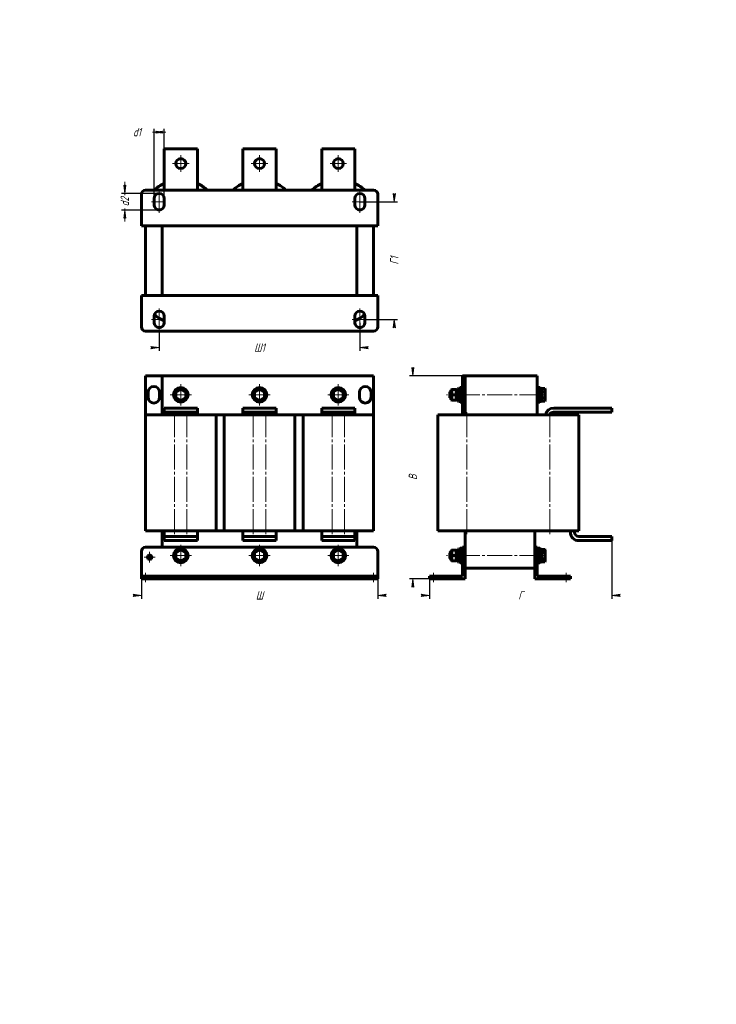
# Model space of a CAD drawing. Header units: millimetres. Extents: x 0 to 420, y 0 to 594.
import ezdxf

# ---------------------------------------------------------------- set-up
doc = ezdxf.new("R2010")
doc.units = ezdxf.units.MM
for name, pattern in [('K5LT_AXLED', [19.5, 15, -1.5, 1.5, -1.5]), ('K5LT_BASIC', [0]), ('K5LT_THIN', [0])]:
    doc.linetypes.add(name, pattern=pattern)
doc.layers.add('Системный слой', color=7, linetype='Continuous')
doc.styles.add('KDIMTEXTSTYLE', font='GOST_AU.SHX', dxfattribs={"width": 0.96, "oblique": 15, "height": 5})
doc.dimstyles.new('KDIMSTYLE (0.50)', dxfattribs={"dimtxt": 5, "dimasz": 1, "dimexe": 2, "dimexo": 0, "dimgap": 1, "dimtad": 1, "dimlfac": 2, "dimtxsty": 'KDIMTEXTSTYLE', "dimsah": 1, "dimcen": 0, "dimdle": 1, "dimadec": 0, "dimazin": 0, "dimtfac": 0.667, "dimtmove": 0, "dimatfit": 3, "dimfxl": 1, "dimtvp": 1, "dimtolj": 1, "dimtzin": 0, "dimarcsym": 0})

# ---------------------------------------------------------------- blocks, each defined once
blk = doc.blocks.new('U0')
at = {"layer": 'Системный слой', "color": 150, "linetype": 'K5LT_BASIC', "lineweight": 60, "true_color": 0x0080ff}
for p, q in [((118.355895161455, 355.7108275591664), (123.355895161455, 355.7108275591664)), ((165.855895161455, 355.7108275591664), (170.855895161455, 355.7108275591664))]:
    blk.add_line(p, q, dxfattribs=at)
blk = doc.blocks.new('U1')
at = {"layer": 'Системный слой', "color": 150, "linetype": 'K5LT_BASIC', "lineweight": 60, "true_color": 0x0080ff}
for p, q in [((118.355895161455, 285.7108275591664), (123.355895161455, 285.7108275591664)), ((165.855895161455, 285.7108275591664), (170.855895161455, 285.7108275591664))]:
    blk.add_line(p, q, dxfattribs=at)
blk = doc.blocks.new('U2')
at = {"layer": 'Системный слой', "color": 30, "linetype": 'K5LT_AXLED', "lineweight": 18, "true_color": 0xff8000}
for q in [(75.10589516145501, 269.7108275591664), (78.35589516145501, 272.9608275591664), (81.60589516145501, 269.7108275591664), (78.35589516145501, 266.4608275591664)]:
    blk.add_line((78.35589516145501, 269.7108275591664), q, dxfattribs=at)
blk = doc.blocks.new('U3')
at = {"layer": 'Системный слой', "color": 30, "linetype": 'K5LT_AXLED', "lineweight": 18, "true_color": 0xff8000}
for q in [(97.10589516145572, 277.1108275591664), (90.70589516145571, 270.7108275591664), (103.5058951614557, 270.7108275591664), (97.10589516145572, 264.3108275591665)]:
    blk.add_line((97.10589516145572, 270.7108275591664), q, dxfattribs=at)
blk = doc.blocks.new('U4')
at = {"layer": 'Системный слой', "color": 30, "linetype": 'K5LT_AXLED', "lineweight": 18, "true_color": 0xff8000}
for q in [(97.10589516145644, 374.1108275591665), (90.70589516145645, 367.7108275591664), (103.5058951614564, 367.7108275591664), (97.10589516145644, 361.3108275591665)]:
    blk.add_line((97.10589516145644, 367.7108275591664), q, dxfattribs=at)
blk = doc.blocks.new('U5')
at = {"layer": 'Системный слой', "color": 30, "linetype": 'K5LT_AXLED', "lineweight": 18, "true_color": 0xff8000}
for q in [(144.6058951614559, 277.1108275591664), (138.2058951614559, 270.7108275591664), (151.0058951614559, 270.7108275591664), (144.6058951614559, 264.3108275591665)]:
    blk.add_line((144.6058951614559, 270.7108275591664), q, dxfattribs=at)
blk = doc.blocks.new('U6')
at = {"layer": 'Системный слой', "color": 30, "linetype": 'K5LT_AXLED', "lineweight": 18, "true_color": 0xff8000}
for q in [(144.6058951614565, 374.1108275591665), (138.2058951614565, 367.7108275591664), (151.0058951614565, 367.7108275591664), (144.6058951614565, 361.3108275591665)]:
    blk.add_line((144.6058951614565, 367.7108275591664), q, dxfattribs=at)
blk = doc.blocks.new('U7')
at = {"layer": 'Системный слой', "color": 30, "linetype": 'K5LT_AXLED', "lineweight": 18, "true_color": 0xff8000}
for q in [(192.105895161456, 277.1108275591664), (185.7058951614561, 270.7108275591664), (198.505895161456, 270.7108275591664), (192.105895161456, 264.3108275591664)]:
    blk.add_line((192.105895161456, 270.7108275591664), q, dxfattribs=at)
blk = doc.blocks.new('U8')
at = {"layer": 'Системный слой', "color": 30, "linetype": 'K5LT_AXLED', "lineweight": 18, "true_color": 0xff8000}
for q in [(192.1058951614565, 374.1108275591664), (185.7058951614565, 367.7108275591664), (198.5058951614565, 367.7108275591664), (192.1058951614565, 361.3108275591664)]:
    blk.add_line((192.1058951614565, 367.7108275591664), q, dxfattribs=at)
blk = doc.blocks.new('KDIMARROW_01')
at = {"layer": 'Системный слой'}
blk.add_hatch(color=0, dxfattribs=at).paths.add_polyline_path([(-5, -0.6582624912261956), (0, 0), (-5, 0.658262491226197), (-4.5, 5.51091059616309e-16)])
at = {"layer": 'Системный слой', "color": 0, "linetype": 'K5LT_THIN', "lineweight": 18}
for p, q in [((-4.5, 5.51091059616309e-16), (-5, 0.658262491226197)), ((-5, 0.658262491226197), (0, 0)), ((0, 0), (-5, -0.6582624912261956)), ((-5, -0.6582624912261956), (-4.5, 5.51091059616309e-16)), ((0, 0), (-1, 0))]:
    blk.add_line(p, q, dxfattribs=at)
blk = doc.blocks.new('U9')
at = {"layer": 'Системный слой', "color": 150, "linetype": 'K5LT_BASIC', "lineweight": 60, "true_color": 0x0080ff}
for p, q in [((252.0669096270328, 355.7108275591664), (267.0669096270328, 355.7108275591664)), ((268.5669096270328, 355.7108275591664), (269.5669096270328, 355.7108275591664))]:
    blk.add_line(p, q, dxfattribs=at)
blk = doc.blocks.new('U10')
at = {"layer": 'Системный слой', "color": 150, "linetype": 'K5LT_BASIC', "lineweight": 60, "true_color": 0x0080ff}
for p, q in [((263.4669096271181, 370.3328600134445), (263.6346153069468, 370.7593020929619)), ((263.6346153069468, 370.7593020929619), (264.2324384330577, 370.9424068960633)), ((264.2324384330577, 370.9424068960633), (264.6842165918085, 370.5325528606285)), ((264.6842165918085, 370.5325528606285), (264.7169096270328, 370.3328496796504))]:
    blk.add_line(p, q, dxfattribs=at)
blk = doc.blocks.new('U11')
at = {"layer": 'Системный слой', "color": 150, "linetype": 'K5LT_BASIC', "lineweight": 60, "true_color": 0x0080ff}
for p, q in [((263.4669096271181, 370.3328600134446), (263.6346153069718, 370.7593020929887)), ((263.6346153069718, 370.7593020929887), (264.2324384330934, 370.942406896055)), ((264.2324384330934, 370.942406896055), (264.6842165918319, 370.532552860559)), ((264.6842165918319, 370.532552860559), (264.7169096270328, 370.3328496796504))]:
    blk.add_line(p, q, dxfattribs=at)
blk = doc.blocks.new('U12')
at = {"layer": 'Системный слой', "color": 150, "linetype": 'K5LT_BASIC', "lineweight": 60, "true_color": 0x0080ff}
for p, q in [((263.466909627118, 273.3328600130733), (263.6346152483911, 273.759302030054)), ((263.6346152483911, 273.759302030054), (264.2324383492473, 273.9424069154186)), ((264.2324383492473, 273.9424069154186), (264.6842165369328, 273.5325530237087)), ((264.6842165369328, 273.5325530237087), (264.7169096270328, 273.3328496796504))]:
    blk.add_line(p, q, dxfattribs=at)
blk = doc.blocks.new('U13')
at = {"layer": 'Системный слой', "color": 150, "linetype": 'K5LT_BASIC', "lineweight": 60, "true_color": 0x0080ff}
for p, q in [((263.466909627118, 273.3328600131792), (263.6346152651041, 273.7593020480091)), ((263.6346152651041, 273.7593020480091), (264.2324383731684, 273.9424069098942)), ((264.2324383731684, 273.9424069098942), (264.6842165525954, 273.5325529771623)), ((264.6842165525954, 273.5325529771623), (264.7169096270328, 273.3328496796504))]:
    blk.add_line(p, q, dxfattribs=at)
blk = doc.blocks.new('U14')
at = {"layer": 'Системный слой', "color": 150, "linetype": 'K5LT_BASIC', "lineweight": 60, "true_color": 0x0080ff}
for start, end in [(356.7241710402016, 0), (290.9248324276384, 313.8309760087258)]:
    blk.add_arc((195.855895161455, 428.6827715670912), 17.5, start, end, dxfattribs=at)
blk = doc.blocks.new('U15')
at = {"layer": 'Системный слой', "color": 150, "linetype": 'K5LT_BASIC', "lineweight": 60, "true_color": 0x0080ff}
for start, end in [(180, 183.2758289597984), (226.1690239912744, 249.0751675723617)]:
    blk.add_arc((93.35589516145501, 428.6827715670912), 17.5, start, end, dxfattribs=at)
blk = doc.blocks.new('U16')
at = {"layer": 'Системный слой', "color": 30, "linetype": 'K5LT_AXLED', "lineweight": 18, "true_color": 0xff8000}
for q in [(97.105895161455, 512.1827715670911), (92.105895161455, 507.1827715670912), (102.105895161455, 507.1827715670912), (97.105895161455, 502.1827715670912)]:
    blk.add_line((97.105895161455, 507.1827715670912), q, dxfattribs=at)
blk = doc.blocks.new('U17')
at = {"layer": 'Системный слой', "color": 30, "linetype": 'K5LT_AXLED', "lineweight": 18, "true_color": 0xff8000}
for q in [(144.605895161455, 512.1827715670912), (139.605895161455, 507.1827715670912), (149.605895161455, 507.1827715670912), (144.605895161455, 502.1827715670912)]:
    blk.add_line((144.605895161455, 507.1827715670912), q, dxfattribs=at)
blk = doc.blocks.new('U18')
at = {"layer": 'Системный слой', "color": 30, "linetype": 'K5LT_AXLED', "lineweight": 18, "true_color": 0xff8000}
for q in [(192.105895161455, 512.1827715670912), (187.105895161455, 507.1827715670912), (197.105895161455, 507.1827715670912), (192.105895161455, 502.1827715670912)]:
    blk.add_line((192.105895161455, 507.1827715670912), q, dxfattribs=at)
blk = doc.blocks.new('KDIMARROW_02')
at = {"layer": 'Системный слой'}
blk.add_hatch(color=0, dxfattribs=at).paths.add_polyline_path([(4.5, -5.51091059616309e-16), (5, 0.6582624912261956), (0, 0), (5, -0.658262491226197)])
at = {"layer": 'Системный слой', "color": 0, "linetype": 'K5LT_THIN', "lineweight": 18}
for p, q in [((0, 0), (-1, 0)), ((5, 0.6582624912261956), (0, 0)), ((0, 0), (5, -0.658262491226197)), ((0, 0), (7, -8.572527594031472e-16)), ((4.5, -5.51091059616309e-16), (5, 0.6582624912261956)), ((5, -0.658262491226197), (4.5, -5.51091059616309e-16))]:
    blk.add_line(p, q, dxfattribs=at)

msp = doc.modelspace()

# ---------------------------------------------------------------- linework, layer by layer
at = {"layer": 'Системный слой', "color": 150, "linetype": 'K5LT_BASIC', "lineweight": 60, "true_color": 0x0080ff}
for p, q in [((87.105895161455, 516.1827715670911), (107.105895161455, 516.1827715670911)), ((87.105895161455, 496.1827715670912), (87.105895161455, 516.1827715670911)), ((107.105895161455, 516.1827715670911), (107.105895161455, 496.1827715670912)), ((134.605895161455, 516.1827715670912), (154.605895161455, 516.1827715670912)), ((134.605895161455, 496.1827715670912), (134.605895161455, 516.1827715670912)), ((154.605895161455, 516.1827715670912), (154.605895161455, 496.1827715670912)), ((182.105895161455, 516.1827715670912), (202.105895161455, 516.1827715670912)), ((182.105895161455, 496.1827715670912), (182.105895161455, 516.1827715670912)), ((202.105895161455, 516.1827715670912), (202.105895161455, 496.1827715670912)), ((87.105895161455, 491.1827715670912), (87.105895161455, 496.1827715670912)), ((107.105895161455, 496.1827715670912), (107.105895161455, 491.1827715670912)), ((134.605895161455, 491.1827715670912), (134.605895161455, 496.1827715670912)), ((154.605895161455, 496.1827715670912), (154.605895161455, 491.1827715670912)), ((182.105895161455, 491.1827715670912), (182.105895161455, 496.1827715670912)), ((202.105895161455, 496.1827715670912), (202.105895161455, 491.1827715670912)), ((73.35589516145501, 469.6827715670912), (73.35589516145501, 488.6827715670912)), ((75.85589516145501, 491.1827715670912), (213.355895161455, 491.1827715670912)), ((215.855895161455, 488.6827715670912), (215.855895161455, 469.6827715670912)), ((81.10589516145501, 482.1827715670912), (81.10589516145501, 486.1827715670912)), ((87.10589516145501, 486.1827715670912), (87.10589516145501, 482.1827715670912)), ((202.105895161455, 482.1827715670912), (202.105895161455, 486.1827715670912)), ((208.105895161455, 486.1827715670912), (208.105895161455, 482.1827715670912)), ((215.855895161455, 469.6827715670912), (73.35589516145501, 469.6827715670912)), ((75.85589516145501, 428.6827715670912), (75.85589516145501, 469.6827715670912)), ((85.85589516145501, 427.6827715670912), (85.85589516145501, 469.6827715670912)), ((203.355895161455, 469.6827715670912), (203.355895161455, 427.6827715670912)), ((213.355895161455, 469.6827715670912), (213.355895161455, 428.6827715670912)), ((73.35589516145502, 408.6827715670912), (73.35589516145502, 427.6827715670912)), ((73.35589516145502, 427.6827715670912), (215.855895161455, 427.6827715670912)), ((215.855895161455, 427.6827715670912), (215.855895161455, 408.6827715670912)), ((81.10589516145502, 411.1827715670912), (81.10589516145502, 415.1827715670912)), ((87.10589516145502, 415.1827715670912), (87.10589516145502, 411.1827715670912)), ((202.105895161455, 411.1827715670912), (202.105895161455, 415.1827715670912)), ((208.105895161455, 415.1827715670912), (208.105895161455, 411.1827715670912)), ((213.355895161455, 406.1827715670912), (75.85589516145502, 406.1827715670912)), ((75.85589516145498, 355.7108275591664), (75.85589516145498, 379.2108275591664)), ((75.85589516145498, 379.2108275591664), (85.85589516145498, 379.2108275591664)), ((85.85589516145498, 355.7108275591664), (85.85589516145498, 379.2108275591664)), ((85.85589516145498, 379.2108275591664), (213.355895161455, 379.2108275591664)), ((213.355895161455, 355.7108275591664), (213.355895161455, 379.2108275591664)), ((267.0669096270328, 355.7108275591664), (267.0669096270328, 379.2108275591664)), ((267.0669096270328, 379.2108275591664), (268.5669096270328, 379.2108275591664)), ((268.5669096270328, 355.7108275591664), (268.5669096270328, 379.2108275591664)), ((268.5669096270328, 379.2108275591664), (312.0669096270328, 379.2108275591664)), ((312.0669096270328, 355.7108275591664), (312.0669096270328, 379.2108275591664)), ((77.35589516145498, 369.2108275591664), (77.35589516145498, 366.2108275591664)), ((84.35589516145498, 366.2108275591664), (84.35589516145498, 369.2108275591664)), ((97.10589516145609, 371.463604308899), (93.85589516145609, 369.5872159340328)), ((93.85589516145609, 369.5872159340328), (93.85589516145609, 365.8344391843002)), ((93.85589516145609, 369.5872159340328), (94.10589516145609, 369.4428783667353)), ((97.10589516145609, 371.1749291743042), (94.10589516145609, 369.4428783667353)), ((94.10589516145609, 369.4428783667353), (94.10589516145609, 365.9787767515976)), ((100.3558951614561, 369.5872159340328), (97.10589516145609, 371.463604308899)), ((97.10589516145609, 371.463604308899), (97.10589516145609, 371.1749291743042)), ((100.1058951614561, 369.4428783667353), (97.10589516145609, 371.1749291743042)), ((100.3558951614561, 369.5872159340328), (100.1058951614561, 369.4428783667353)), ((100.1058951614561, 365.9787767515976), (100.1058951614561, 369.4428783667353)), ((100.3558951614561, 365.8344391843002), (100.3558951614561, 369.5872159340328)), ((144.6058951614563, 371.463604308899), (141.3558951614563, 369.5872159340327)), ((141.3558951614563, 369.5872159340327), (141.3558951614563, 365.8344391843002)), ((141.3558951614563, 369.5872159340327), (141.6058951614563, 369.4428783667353)), ((144.6058951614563, 371.1749291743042), (141.6058951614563, 369.4428783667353)), ((141.6058951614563, 369.4428783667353), (141.6058951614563, 365.9787767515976)), ((147.8558951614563, 369.5872159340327), (144.6058951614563, 371.463604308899)), ((144.6058951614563, 371.463604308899), (144.6058951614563, 371.1749291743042)), ((147.6058951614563, 369.4428783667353), (144.6058951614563, 371.1749291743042)), ((147.8558951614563, 369.5872159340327), (147.6058951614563, 369.4428783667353)), ((147.6058951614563, 365.9787767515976), (147.6058951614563, 369.4428783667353)), ((147.8558951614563, 365.8344391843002), (147.8558951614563, 369.5872159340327)), ((192.1058951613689, 371.463604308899), (188.8558951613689, 369.5872159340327)), ((188.8558951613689, 369.5872159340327), (188.8558951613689, 365.8344391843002)), ((188.8558951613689, 369.5872159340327), (189.1058951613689, 369.4428783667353)), ((192.1058951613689, 371.1749291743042), (189.1058951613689, 369.4428783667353)), ((189.1058951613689, 369.4428783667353), (189.1058951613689, 365.9787767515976)), ((195.3558951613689, 369.5872159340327), (192.1058951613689, 371.463604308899)), ((192.1058951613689, 371.463604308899), (192.1058951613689, 371.1749291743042)), ((195.1058951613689, 369.4428783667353), (192.1058951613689, 371.1749291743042)), ((195.3558951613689, 369.5872159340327), (195.1058951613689, 369.4428783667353)), ((195.1058951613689, 365.9787767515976), (195.1058951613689, 369.4428783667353)), ((195.3558951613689, 365.8344391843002), (195.3558951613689, 369.5872159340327)), ((204.855895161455, 369.2108275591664), (204.855895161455, 366.2108275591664)), ((211.855895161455, 366.2108275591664), (211.855895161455, 369.2108275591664)), ((259.6669096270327, 369.7108275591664), (259.4169096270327, 369.4608275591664)), ((259.4169096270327, 369.4608275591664), (259.4169096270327, 365.9608275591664)), ((259.6669096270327, 369.7108275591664), (260.2169096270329, 369.7108275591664)), ((259.6669096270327, 369.7108275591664), (259.6669096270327, 365.7108275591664)), ((260.4669096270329, 370.9608275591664), (260.2169096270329, 370.7108275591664)), ((260.2169096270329, 370.7108275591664), (260.2169096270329, 367.7108275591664)), ((260.4669096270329, 370.9608275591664), (263.2169096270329, 370.9608275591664)), ((260.4669096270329, 370.9608275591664), (260.4669096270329, 367.7108275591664)), ((263.2169096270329, 370.9608275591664), (263.4669096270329, 370.7108275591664)), ((263.2169096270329, 370.9608275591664), (263.2169096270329, 367.7108275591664)), ((263.4669096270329, 370.7108275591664), (263.4669096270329, 367.7108275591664)), ((264.7169096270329, 371.7108275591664), (265.5669096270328, 371.7108275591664)), ((264.7169096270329, 371.7108275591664), (264.7169096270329, 363.7108275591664)), ((265.5669096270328, 372.1108275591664), (267.0669096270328, 372.1108275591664)), ((265.5669096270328, 372.1108275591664), (265.5669096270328, 363.3108275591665)), ((312.0669096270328, 372.1108275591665), (313.5669096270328, 372.1108275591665)), ((313.5669096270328, 372.1108275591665), (313.5669096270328, 363.3108275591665)), ((313.5669096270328, 371.7108275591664), (314.4169096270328, 371.7108275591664)), ((314.4169096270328, 371.7108275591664), (314.4169096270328, 363.7108275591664)), ((314.6669096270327, 371.463604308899), (314.4169096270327, 371.1749291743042)), ((314.6669096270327, 369.5872159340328), (314.4169096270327, 369.4428783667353)), ((314.6669096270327, 371.463604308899), (316.6669096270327, 371.463604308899)), ((314.6669096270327, 371.463604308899), (314.6669096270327, 369.5872159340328)), ((314.6669096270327, 369.5872159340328), (316.6669096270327, 369.5872159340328)), ((314.6669096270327, 369.5872159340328), (314.6669096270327, 365.8344391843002)), ((316.6669096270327, 371.463604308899), (316.6669096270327, 369.5872159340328)), ((316.6669096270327, 371.463604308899), (316.9169096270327, 371.1749291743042)), ((316.6669096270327, 369.5872159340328), (316.6669096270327, 365.8344391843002)), ((316.6669096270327, 369.5872159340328), (316.9169096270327, 369.4428783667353)), ((316.9169096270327, 371.1749291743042), (316.9169096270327, 369.4428783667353)), ((316.9169096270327, 369.4428783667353), (316.9169096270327, 365.9787767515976)), ((93.85589516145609, 365.8344391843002), (94.10589516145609, 365.9787767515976)), ((93.85589516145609, 365.8344391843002), (97.10589516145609, 363.9580508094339)), ((94.10589516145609, 365.9787767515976), (97.10589516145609, 364.2467259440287)), ((97.10589516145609, 364.2467259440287), (100.1058951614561, 365.9787767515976)), ((97.10589516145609, 363.9580508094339), (100.3558951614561, 365.8344391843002)), ((97.10589516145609, 363.9580508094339), (97.10589516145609, 364.2467259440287)), ((100.3558951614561, 365.8344391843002), (100.1058951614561, 365.9787767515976)), ((141.3558951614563, 365.8344391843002), (141.6058951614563, 365.9787767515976)), ((141.3558951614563, 365.8344391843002), (144.6058951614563, 363.9580508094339)), ((141.6058951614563, 365.9787767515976), (144.6058951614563, 364.2467259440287)), ((144.6058951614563, 364.2467259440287), (147.6058951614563, 365.9787767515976)), ((144.6058951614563, 363.9580508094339), (147.8558951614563, 365.8344391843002)), ((144.6058951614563, 363.9580508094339), (144.6058951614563, 364.2467259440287)), ((147.8558951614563, 365.8344391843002), (147.6058951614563, 365.9787767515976)), ((188.8558951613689, 365.8344391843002), (189.1058951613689, 365.9787767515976)), ((188.8558951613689, 365.8344391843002), (192.1058951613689, 363.9580508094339)), ((189.1058951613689, 365.9787767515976), (192.1058951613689, 364.2467259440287)), ((192.1058951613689, 364.2467259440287), (195.1058951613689, 365.9787767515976)), ((192.1058951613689, 363.9580508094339), (195.3558951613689, 365.8344391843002)), ((192.1058951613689, 363.9580508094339), (192.1058951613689, 364.2467259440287)), ((195.3558951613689, 365.8344391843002), (195.1058951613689, 365.9787767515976)), ((259.6669096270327, 365.7108275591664), (259.4169096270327, 365.9608275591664)), ((259.6669096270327, 365.7108275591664), (260.2169096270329, 365.7108275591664)), ((260.2169096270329, 367.7108275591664), (260.2169096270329, 364.7108275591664)), ((260.4669096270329, 367.7108275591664), (260.2169096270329, 367.7108275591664)), ((260.4669096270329, 364.4608275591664), (260.2169096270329, 364.7108275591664)), ((260.4669096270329, 367.7108275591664), (263.2169096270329, 367.7108275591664)), ((260.4669096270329, 367.7108275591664), (260.4669096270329, 364.4608275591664)), ((260.4669096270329, 364.4608275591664), (263.2169096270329, 364.4608275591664)), ((263.2169096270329, 367.7108275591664), (263.4669096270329, 367.7108275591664)), ((263.2169096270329, 367.7108275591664), (263.2169096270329, 364.4608275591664)), ((263.2169096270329, 364.4608275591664), (263.4669096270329, 364.7108275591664)), ((263.4669096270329, 367.7108275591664), (263.4669096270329, 364.7108275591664)), ((264.7169096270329, 363.7108275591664), (265.5669096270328, 363.7108275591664)), ((265.5669096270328, 363.3108275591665), (267.0669096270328, 363.3108275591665)), ((312.0669096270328, 363.3108275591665), (313.5669096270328, 363.3108275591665)), ((313.5669096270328, 363.7108275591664), (314.4169096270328, 363.7108275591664)), ((314.6669096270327, 365.8344391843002), (314.4169096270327, 365.9787767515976)), ((314.6669096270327, 363.9580508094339), (314.4169096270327, 364.2467259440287)), ((314.6669096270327, 365.8344391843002), (316.6669096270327, 365.8344391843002)), ((314.6669096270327, 365.8344391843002), (314.6669096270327, 363.9580508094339)), ((314.6669096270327, 363.9580508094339), (316.6669096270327, 363.9580508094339)), ((316.6669096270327, 365.8344391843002), (316.9169096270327, 365.9787767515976)), ((316.6669096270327, 365.8344391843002), (316.6669096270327, 363.9580508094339)), ((316.6669096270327, 363.9580508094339), (316.9169096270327, 364.2467259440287)), ((316.9169096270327, 365.9787767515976), (316.9169096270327, 364.2467259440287)), ((87.10589516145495, 357.2108275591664), (87.10589516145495, 359.7108275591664)), ((87.10589516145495, 359.7108275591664), (107.105895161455, 359.7108275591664)), ((87.10589516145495, 357.2108275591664), (107.105895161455, 357.2108275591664)), ((87.10589516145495, 355.7108275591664), (87.10589516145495, 357.2108275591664)), ((107.105895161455, 357.2108275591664), (107.105895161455, 359.7108275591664)), ((107.105895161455, 357.2108275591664), (107.105895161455, 355.7108275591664)), ((134.605895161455, 357.2108275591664), (134.605895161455, 359.7108275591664)), ((134.605895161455, 359.7108275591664), (154.605895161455, 359.7108275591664)), ((134.605895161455, 357.2108275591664), (154.605895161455, 357.2108275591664)), ((134.605895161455, 355.7108275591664), (134.605895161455, 357.2108275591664)), ((154.605895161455, 357.2108275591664), (154.605895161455, 359.7108275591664)), ((154.605895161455, 357.2108275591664), (154.605895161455, 355.7108275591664)), ((182.1058951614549, 357.2108275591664), (182.1058951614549, 359.7108275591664)), ((182.1058951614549, 359.7108275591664), (202.1058951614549, 359.7108275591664)), ((182.1058951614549, 357.2108275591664), (202.1058951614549, 357.2108275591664)), ((182.1058951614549, 355.7108275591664), (182.1058951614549, 357.2108275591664)), ((202.1058951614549, 357.2108275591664), (202.1058951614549, 359.7108275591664)), ((202.1058951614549, 357.2108275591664), (202.1058951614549, 355.7108275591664)), ((321.8581974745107, 357.2108275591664), (357.0669096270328, 357.2108275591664)), ((321.9658891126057, 359.7108275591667), (357.0669096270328, 359.7108275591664)), ((357.0669096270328, 357.2108275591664), (357.0669096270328, 359.7108275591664)), ((75.85589516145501, 285.7108275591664), (75.85589516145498, 355.7108275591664)), ((75.85589516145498, 355.7108275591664), (93.35589516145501, 355.7108275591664)), ((93.35589516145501, 355.7108275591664), (100.855895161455, 355.7108275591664)), ((100.855895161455, 355.7108275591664), (118.355895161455, 355.7108275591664)), ((118.355895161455, 285.7108275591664), (118.355895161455, 355.7108275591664)), ((123.355895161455, 285.7108275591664), (123.355895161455, 355.7108275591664)), ((123.355895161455, 355.7108275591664), (140.855895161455, 355.7108275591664)), ((140.855895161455, 355.7108275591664), (148.355895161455, 355.7108275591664)), ((148.355895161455, 355.7108275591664), (165.855895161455, 355.7108275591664)), ((165.855895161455, 285.7108275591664), (165.855895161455, 355.7108275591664)), ((170.855895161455, 285.7108275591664), (170.855895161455, 355.7108275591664)), ((170.855895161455, 355.7108275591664), (188.355895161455, 355.7108275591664)), ((188.355895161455, 355.7108275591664), (195.855895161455, 355.7108275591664)), ((195.855895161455, 355.7108275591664), (213.355895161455, 355.7108275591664)), ((213.355895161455, 285.7108275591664), (213.355895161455, 355.7108275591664)), ((252.0669096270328, 285.7108275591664), (252.0669096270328, 355.7108275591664)), ((267.0669096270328, 355.7108275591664), (268.5669096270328, 355.7108275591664)), ((269.5669096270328, 355.7108275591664), (319.5669096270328, 355.7108275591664)), ((319.5669096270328, 355.7108275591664), (337.0669096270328, 355.7108275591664)), ((337.0669096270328, 285.7108275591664), (337.0669096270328, 355.7108275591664)), ((75.85589516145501, 285.7108275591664), (93.35589516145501, 285.7108275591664)), ((85.85589516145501, 275.7108275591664), (85.85589516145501, 285.7108275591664)), ((87.105895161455, 284.7108275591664), (87.105895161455, 285.7108275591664)), ((93.35589516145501, 285.7108275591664), (100.855895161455, 285.7108275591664)), ((100.855895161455, 285.7108275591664), (118.355895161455, 285.7108275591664)), ((107.105895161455, 284.7108275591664), (107.105895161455, 285.7108275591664)), ((123.355895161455, 285.7108275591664), (140.855895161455, 285.7108275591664)), ((134.605895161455, 284.7108275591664), (134.605895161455, 285.7108275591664)), ((140.855895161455, 285.7108275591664), (148.355895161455, 285.7108275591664)), ((148.355895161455, 285.7108275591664), (165.855895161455, 285.7108275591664)), ((154.605895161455, 284.7108275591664), (154.605895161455, 285.7108275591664)), ((170.855895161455, 285.7108275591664), (188.355895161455, 285.7108275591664)), ((182.105895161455, 284.7108275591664), (182.105895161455, 285.7108275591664)), ((188.355895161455, 285.7108275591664), (195.855895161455, 285.7108275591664)), ((195.855895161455, 285.7108275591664), (213.355895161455, 285.7108275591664)), ((202.105895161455, 284.7108275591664), (202.105895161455, 285.7108275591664)), ((203.355895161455, 275.7108275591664), (203.355895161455, 285.7108275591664)), ((252.0669096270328, 285.7108275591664), (269.5669096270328, 285.7108275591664)), ((268.5669096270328, 275.7108275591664), (268.5669096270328, 285.7108275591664)), ((269.5669096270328, 285.7108275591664), (319.5669096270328, 285.7108275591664)), ((310.5669096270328, 275.7108275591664), (310.5669096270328, 285.7108275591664)), ((319.5669096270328, 285.7108275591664), (337.0669096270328, 285.7108275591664)), ((332.0669096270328, 284.7108275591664), (332.0669096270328, 285.7108275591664)), ((334.5669096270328, 284.7108275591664), (334.5669096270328, 285.7108275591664)), ((87.105895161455, 282.2108275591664), (87.105895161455, 284.7108275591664)), ((87.105895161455, 279.7108275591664), (87.105895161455, 282.2108275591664)), ((87.105895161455, 282.2108275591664), (107.105895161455, 282.2108275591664)), ((87.105895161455, 279.7108275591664), (107.105895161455, 279.7108275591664)), ((107.105895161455, 284.7108275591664), (107.105895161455, 282.2108275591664)), ((107.105895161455, 279.7108275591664), (107.105895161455, 282.2108275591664)), ((134.605895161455, 282.2108275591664), (134.605895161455, 284.7108275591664)), ((134.605895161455, 279.7108275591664), (134.605895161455, 282.2108275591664)), ((134.605895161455, 282.2108275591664), (154.605895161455, 282.2108275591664)), ((134.605895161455, 279.7108275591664), (154.605895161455, 279.7108275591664)), ((154.605895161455, 284.7108275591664), (154.605895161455, 282.2108275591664)), ((154.605895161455, 279.7108275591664), (154.605895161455, 282.2108275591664)), ((182.105895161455, 282.2108275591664), (182.105895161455, 284.7108275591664)), ((182.105895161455, 279.7108275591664), (182.105895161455, 282.2108275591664)), ((182.105895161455, 282.2108275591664), (202.105895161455, 282.2108275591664)), ((182.105895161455, 279.7108275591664), (202.105895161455, 279.7108275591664)), ((202.105895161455, 284.7108275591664), (202.105895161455, 282.2108275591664)), ((202.105895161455, 279.7108275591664), (202.105895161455, 282.2108275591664)), ((337.0669096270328, 282.2108275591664), (357.0669096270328, 282.2108275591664)), ((337.0669096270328, 279.7108275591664), (357.0669096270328, 279.7108275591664)), ((357.0669096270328, 279.7108275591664), (357.0669096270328, 282.2108275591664)), ((75.85589516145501, 275.7108275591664), (213.355895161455, 275.7108275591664)), ((97.10589516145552, 274.463604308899), (93.85589516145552, 272.5872159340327)), ((97.10589516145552, 274.1749291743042), (94.10589516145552, 272.4428783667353)), ((100.3558951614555, 272.5872159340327), (97.10589516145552, 274.463604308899)), ((97.10589516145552, 274.463604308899), (97.10589516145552, 274.1749291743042)), ((100.1058951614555, 272.4428783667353), (97.10589516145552, 274.1749291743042)), ((144.6058951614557, 274.463604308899), (141.3558951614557, 272.5872159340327)), ((144.6058951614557, 274.1749291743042), (141.6058951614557, 272.4428783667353)), ((147.8558951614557, 272.5872159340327), (144.6058951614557, 274.463604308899)), ((144.6058951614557, 274.463604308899), (144.6058951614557, 274.1749291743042)), ((147.6058951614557, 272.4428783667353), (144.6058951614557, 274.1749291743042)), ((192.1058951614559, 274.463604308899), (188.8558951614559, 272.5872159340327)), ((192.1058951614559, 274.1749291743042), (189.1058951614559, 272.4428783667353)), ((195.3558951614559, 272.5872159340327), (192.1058951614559, 274.463604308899)), ((192.1058951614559, 274.463604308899), (192.1058951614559, 274.1749291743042)), ((195.1058951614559, 272.4428783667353), (192.1058951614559, 274.1749291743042)), ((260.4669096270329, 273.9608275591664), (260.2169096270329, 273.7108275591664)), ((260.2169096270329, 273.7108275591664), (260.2169096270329, 270.7108275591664)), ((260.4669096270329, 273.9608275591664), (263.2169096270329, 273.9608275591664)), ((260.4669096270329, 273.9608275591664), (260.4669096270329, 270.7108275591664)), ((263.2169096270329, 273.9608275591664), (263.4669096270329, 273.7108275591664)), ((263.2169096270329, 273.9608275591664), (263.2169096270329, 270.7108275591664)), ((263.4669096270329, 273.7108275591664), (263.4669096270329, 270.7108275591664)), ((264.7169096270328, 274.7108275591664), (265.5669096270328, 274.7108275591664)), ((264.7169096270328, 274.7108275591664), (264.7169096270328, 266.7108275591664)), ((265.5669096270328, 275.1108275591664), (267.0669096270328, 275.1108275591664)), ((265.5669096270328, 275.1108275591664), (265.5669096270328, 266.3108275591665)), ((267.0669096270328, 273.2108275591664), (267.0669096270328, 275.7108275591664)), ((267.0669096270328, 275.7108275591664), (268.5669096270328, 275.7108275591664)), ((268.5669096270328, 275.7108275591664), (268.5669096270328, 273.2108275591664)), ((310.5669096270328, 273.2108275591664), (310.5669096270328, 275.7108275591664)), ((310.5669096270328, 275.7108275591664), (312.0669096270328, 275.7108275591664)), ((312.0669096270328, 275.7108275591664), (312.0669096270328, 273.2108275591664)), ((312.0669096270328, 275.1108275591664), (313.5669096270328, 275.1108275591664)), ((313.5669096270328, 275.1108275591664), (313.5669096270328, 266.3108275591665)), ((313.5669096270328, 274.7108275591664), (314.4169096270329, 274.7108275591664)), ((314.4169096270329, 274.7108275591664), (314.4169096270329, 266.7108275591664)), ((314.6669096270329, 274.463604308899), (314.4169096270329, 274.1749291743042)), ((314.6669096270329, 274.463604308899), (316.6669096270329, 274.463604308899)), ((314.6669096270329, 274.463604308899), (314.6669096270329, 272.5872159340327)), ((316.6669096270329, 274.463604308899), (316.6669096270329, 272.5872159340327)), ((316.6669096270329, 274.463604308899), (316.9169096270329, 274.1749291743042)), ((316.9169096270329, 274.1749291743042), (316.9169096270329, 272.4428783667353)), ((73.35589516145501, 258.2108275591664), (73.35589516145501, 273.2108275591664)), ((93.85589516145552, 272.5872159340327), (93.85589516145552, 268.8344391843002)), ((93.85589516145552, 272.5872159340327), (94.10589516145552, 272.4428783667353)), ((93.85589516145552, 268.8344391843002), (94.10589516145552, 268.9787767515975)), ((93.85589516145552, 268.8344391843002), (97.10589516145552, 266.9580508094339)), ((94.10589516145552, 272.4428783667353), (94.10589516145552, 268.9787767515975)), ((94.10589516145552, 268.9787767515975), (97.10589516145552, 267.2467259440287)), ((97.10589516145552, 267.2467259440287), (100.1058951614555, 268.9787767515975)), ((97.10589516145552, 266.9580508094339), (100.3558951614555, 268.8344391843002)), ((100.3558951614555, 272.5872159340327), (100.1058951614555, 272.4428783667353)), ((100.1058951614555, 268.9787767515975), (100.1058951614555, 272.4428783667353)), ((100.3558951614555, 268.8344391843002), (100.1058951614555, 268.9787767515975)), ((100.3558951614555, 268.8344391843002), (100.3558951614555, 272.5872159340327)), ((141.3558951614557, 272.5872159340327), (141.3558951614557, 268.8344391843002)), ((141.3558951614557, 272.5872159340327), (141.6058951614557, 272.4428783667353)), ((141.3558951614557, 268.8344391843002), (141.6058951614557, 268.9787767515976)), ((141.3558951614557, 268.8344391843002), (144.6058951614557, 266.9580508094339)), ((141.6058951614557, 272.4428783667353), (141.6058951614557, 268.9787767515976)), ((141.6058951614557, 268.9787767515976), (144.6058951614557, 267.2467259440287)), ((144.6058951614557, 267.2467259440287), (147.6058951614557, 268.9787767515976)), ((144.6058951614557, 266.9580508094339), (147.8558951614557, 268.8344391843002)), ((147.8558951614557, 272.5872159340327), (147.6058951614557, 272.4428783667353)), ((147.6058951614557, 268.9787767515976), (147.6058951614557, 272.4428783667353)), ((147.8558951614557, 268.8344391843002), (147.6058951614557, 268.9787767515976)), ((147.8558951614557, 268.8344391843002), (147.8558951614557, 272.5872159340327)), ((188.8558951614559, 272.5872159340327), (188.8558951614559, 268.8344391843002)), ((188.8558951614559, 272.5872159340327), (189.1058951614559, 272.4428783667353)), ((188.8558951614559, 268.8344391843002), (189.1058951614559, 268.9787767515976)), ((188.8558951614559, 268.8344391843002), (192.1058951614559, 266.9580508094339)), ((189.1058951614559, 272.4428783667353), (189.1058951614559, 268.9787767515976)), ((189.1058951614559, 268.9787767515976), (192.1058951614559, 267.2467259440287)), ((192.1058951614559, 267.2467259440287), (195.1058951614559, 268.9787767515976)), ((192.1058951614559, 266.9580508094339), (195.3558951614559, 268.8344391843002)), ((195.3558951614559, 272.5872159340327), (195.1058951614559, 272.4428783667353)), ((195.1058951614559, 268.9787767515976), (195.1058951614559, 272.4428783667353)), ((195.3558951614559, 268.8344391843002), (195.1058951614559, 268.9787767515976)), ((195.3558951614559, 268.8344391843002), (195.3558951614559, 272.5872159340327)), ((215.855895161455, 258.2108275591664), (215.855895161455, 273.2108275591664)), ((259.6669096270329, 272.7108275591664), (259.4169096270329, 272.4608275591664)), ((259.4169096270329, 272.4608275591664), (259.4169096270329, 268.9608275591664)), ((259.6669096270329, 268.7108275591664), (259.4169096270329, 268.9608275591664)), ((259.6669096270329, 272.7108275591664), (260.2169096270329, 272.7108275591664)), ((259.6669096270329, 272.7108275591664), (259.6669096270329, 268.7108275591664)), ((259.6669096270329, 268.7108275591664), (260.2169096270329, 268.7108275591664)), ((260.2169096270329, 270.7108275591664), (260.2169096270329, 267.7108275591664)), ((260.4669096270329, 270.7108275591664), (260.2169096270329, 270.7108275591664)), ((260.4669096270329, 267.4608275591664), (260.2169096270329, 267.7108275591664)), ((260.4669096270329, 270.7108275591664), (263.2169096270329, 270.7108275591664)), ((260.4669096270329, 270.7108275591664), (260.4669096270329, 267.4608275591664)), ((260.4669096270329, 267.4608275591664), (263.2169096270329, 267.4608275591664)), ((263.2169096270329, 270.7108275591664), (263.4669096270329, 270.7108275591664)), ((263.2169096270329, 270.7108275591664), (263.2169096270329, 267.4608275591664)), ((263.2169096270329, 267.4608275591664), (263.4669096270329, 267.7108275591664)), ((263.4669096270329, 270.7108275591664), (263.4669096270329, 267.7108275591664)), ((267.0669096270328, 258.2108275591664), (267.0669096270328, 273.2108275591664)), ((268.5669096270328, 256.7108275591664), (268.5669096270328, 273.2108275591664)), ((310.5669096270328, 256.7108275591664), (310.5669096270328, 273.2108275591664)), ((312.0669096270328, 258.2108275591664), (312.0669096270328, 273.2108275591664)), ((314.6669096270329, 272.5872159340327), (314.4169096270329, 272.4428783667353)), ((314.6669096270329, 268.8344391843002), (314.4169096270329, 268.9787767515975)), ((314.6669096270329, 272.5872159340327), (316.6669096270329, 272.5872159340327)), ((314.6669096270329, 272.5872159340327), (314.6669096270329, 268.8344391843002)), ((314.6669096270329, 268.8344391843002), (316.6669096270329, 268.8344391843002)), ((314.6669096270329, 268.8344391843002), (314.6669096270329, 266.9580508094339)), ((316.6669096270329, 272.5872159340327), (316.6669096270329, 268.8344391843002)), ((316.6669096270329, 272.5872159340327), (316.9169096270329, 272.4428783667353)), ((316.6669096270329, 268.8344391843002), (316.9169096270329, 268.9787767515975)), ((316.6669096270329, 268.8344391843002), (316.6669096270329, 266.9580508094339)), ((316.9169096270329, 272.4428783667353), (316.9169096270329, 268.9787767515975)), ((316.9169096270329, 268.9787767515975), (316.9169096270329, 267.2467259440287)), ((97.10589516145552, 266.9580508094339), (97.10589516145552, 267.2467259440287)), ((144.6058951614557, 266.9580508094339), (144.6058951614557, 267.2467259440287)), ((192.1058951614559, 266.9580508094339), (192.1058951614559, 267.2467259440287)), ((264.7169096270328, 266.7108275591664), (265.5669096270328, 266.7108275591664)), ((265.5669096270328, 266.3108275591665), (267.0669096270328, 266.3108275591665)), ((268.5669096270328, 263.2108275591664), (310.5669096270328, 263.2108275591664)), ((312.0669096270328, 266.3108275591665), (313.5669096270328, 266.3108275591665)), ((313.5669096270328, 266.7108275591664), (314.4169096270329, 266.7108275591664)), ((314.6669096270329, 266.9580508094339), (314.4169096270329, 267.2467259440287)), ((314.6669096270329, 266.9580508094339), (316.6669096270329, 266.9580508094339)), ((316.6669096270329, 266.9580508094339), (316.9169096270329, 267.2467259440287)), ((73.35589516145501, 256.7108275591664), (73.35589516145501, 258.2108275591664)), ((73.35589516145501, 258.2108275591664), (75.85589516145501, 258.2108275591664)), ((73.35589516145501, 256.7108275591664), (75.85589516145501, 256.7108275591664)), ((75.85589516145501, 258.2108275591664), (213.355895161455, 258.2108275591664)), ((75.85589516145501, 256.7108275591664), (213.355895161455, 256.7108275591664)), ((213.355895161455, 258.2108275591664), (215.855895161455, 258.2108275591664)), ((213.355895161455, 256.7108275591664), (215.855895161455, 256.7108275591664)), ((215.855895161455, 256.7108275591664), (215.855895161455, 258.2108275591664)), ((247.0669096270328, 256.7108275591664), (247.0669096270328, 258.2108275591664)), ((247.0669096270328, 258.2108275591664), (249.5669096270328, 258.2108275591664)), ((247.0669096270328, 256.7108275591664), (249.5669096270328, 256.7108275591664)), ((249.5669096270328, 258.2108275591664), (267.0669096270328, 258.2108275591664)), ((249.5669096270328, 256.7108275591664), (268.5669096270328, 256.7108275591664)), ((310.5669096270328, 256.7108275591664), (329.5669096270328, 256.7108275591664)), ((312.0669096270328, 258.2108275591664), (329.5669096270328, 258.2108275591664)), ((329.5669096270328, 258.2108275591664), (332.0669096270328, 258.2108275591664)), ((329.5669096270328, 256.7108275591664), (332.0669096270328, 256.7108275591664)), ((332.0669096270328, 256.7108275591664), (332.0669096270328, 258.2108275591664))]:
    msp.add_line(p, q, dxfattribs=at)
at = {"layer": 'Системный слой', "color": 30, "linetype": 'K5LT_AXLED', "lineweight": 18, "true_color": 0xff8000}
for p, q in [((84.105895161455, 477.4205178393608), (84.105895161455, 490.7792205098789)), ((205.105895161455, 477.4205178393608), (205.105895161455, 490.7792205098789)), ((79.51451789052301, 484.1827715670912), (87.69265050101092, 484.1827715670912)), ((200.514517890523, 484.1827715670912), (208.6926505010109, 484.1827715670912)), ((84.105895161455, 406.4205178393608), (84.105895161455, 419.7792205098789)), ((205.105895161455, 406.4205178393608), (205.105895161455, 419.7792205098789)), ((79.51451789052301, 413.1827715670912), (87.69265050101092, 413.1827715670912)), ((200.514517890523, 413.1827715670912), (208.6926505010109, 413.1827715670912)), ((264.0919096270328, 372.3328496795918), (264.0919096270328, 363.0858275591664)), ((316.4169096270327, 367.7108275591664), (257.4169096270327, 367.7108275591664)), ((262.7169096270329, 367.7108275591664), (265.5669096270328, 367.7108275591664)), ((265.5669096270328, 367.7108275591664), (269.0669096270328, 367.7108275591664)), ((310.0669096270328, 367.7108275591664), (313.5669096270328, 367.7108275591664)), ((313.5669096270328, 367.7108275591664), (316.4169096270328, 367.7108275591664)), ((93.35589516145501, 283.7108275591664), (93.35589516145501, 357.7108275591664)), ((100.855895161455, 283.7108275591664), (100.855895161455, 357.7108275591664)), ((140.855895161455, 283.7108275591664), (140.855895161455, 357.7108275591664)), ((148.355895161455, 283.7108275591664), (148.355895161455, 357.7108275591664)), ((188.355895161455, 283.7108275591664), (188.355895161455, 357.7108275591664)), ((195.855895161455, 283.7108275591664), (195.855895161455, 357.7108275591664)), ((269.5669096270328, 283.7108275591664), (269.5669096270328, 357.7108275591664)), ((319.5669096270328, 283.7108275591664), (319.5669096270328, 357.7108275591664)), ((264.0919096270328, 275.3328496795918), (264.0919096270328, 266.0858275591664)), ((316.4169096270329, 270.7108275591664), (257.4169096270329, 270.7108275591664)), ((262.7169096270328, 270.7108275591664), (265.5669096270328, 270.7108275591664)), ((265.5669096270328, 270.7108275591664), (269.0669096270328, 270.7108275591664)), ((310.0669096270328, 270.7108275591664), (313.5669096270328, 270.7108275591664)), ((313.5669096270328, 270.7108275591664), (316.4169096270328, 270.7108275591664)), ((75.85589516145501, 254.7108275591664), (75.855895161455, 260.2108275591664)), ((213.355895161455, 254.7108275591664), (213.355895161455, 260.2108275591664)), ((249.5669096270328, 254.7108275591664), (249.5669096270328, 260.2108275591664)), ((329.5669096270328, 254.7108275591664), (329.5669096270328, 260.2108275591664))]:
    msp.add_line(p, q, dxfattribs=at)
at = {"layer": 'Системный слой', "color": 150, "linetype": 'K5LT_BASIC', "lineweight": 60, "true_color": 0x0080ff}
for centre, radius in [((97.105895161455, 507.1827715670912), 3), ((144.605895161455, 507.1827715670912), 3), ((192.105895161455, 507.1827715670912), 3), ((97.10589516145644, 367.7108275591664), 4.4), ((97.10589516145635, 367.7108275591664), 4), ((144.6058951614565, 367.7108275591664), 4.4), ((144.6058951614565, 367.7108275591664), 4), ((192.1058951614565, 367.7108275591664), 4.4), ((192.1058951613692, 367.7108275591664), 4), ((97.10589516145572, 270.7108275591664), 4.4), ((97.10589516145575, 270.7108275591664), 4), ((144.6058951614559, 270.7108275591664), 4.4), ((144.6058951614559, 270.7108275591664), 4), ((192.105895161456, 270.7108275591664), 4.4), ((192.105895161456, 270.7108275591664), 4), ((78.35589516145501, 269.7108275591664), 1.25)]:
    msp.add_circle(centre, radius, dxfattribs=at)
for centre, radius, start, end in [((93.35589516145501, 478.6827715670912), 17.5, 110.9248324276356, 134.415308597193), ((100.855895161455, 478.6827715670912), 17.5, 45.58469140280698, 69.07516757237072), ((140.855895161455, 478.6827715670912), 17.5, 110.9248324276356, 134.4153085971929), ((148.355895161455, 478.6827715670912), 17.5, 45.58469140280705, 69.07516757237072), ((188.355895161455, 478.6827715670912), 17.5, 110.9248324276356, 134.4153085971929), ((195.855895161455, 478.6827715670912), 17.5, 45.58469140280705, 69.07516757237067), ((75.85589516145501, 488.6827715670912), 2.5, 90, 180), ((84.10589516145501, 486.1827715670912), 3, 0, 180), ((205.105895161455, 486.1827715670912), 3, 0, 180), ((213.355895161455, 488.6827715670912), 2.5, 0, 90), ((84.10589516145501, 482.1827715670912), 3, 180, 0), ((205.105895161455, 482.1827715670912), 3, 180, 0), ((84.10589516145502, 415.1827715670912), 3, 0, 180), ((205.105895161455, 415.1827715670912), 3, 0, 180), ((84.10589516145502, 411.1827715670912), 3, 180, 0), ((205.105895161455, 411.1827715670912), 3, 180, 0), ((75.85589516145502, 408.6827715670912), 2.5, 180, 270), ((213.355895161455, 408.6827715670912), 2.5, 270, 0), ((80.85589516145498, 369.2108275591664), 3.5, 0, 180), ((208.355895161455, 369.2108275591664), 3.5, 0, 180), ((80.85589516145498, 366.2108275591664), 3.5, 180, 0), ((208.355895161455, 366.2108275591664), 3.5, 180, 0), ((264.0919096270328, 365.0858275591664), 0.6250000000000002, 180, 0), ((321.9658891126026, 354.7108275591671), 4.999999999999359, 89.99999999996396, 168.4630409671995), ((321.8581974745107, 354.7108275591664), 2.5, 90, 156.4218215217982), ((337.0669096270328, 284.7108275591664), 5.000000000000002, 180, 269.9999999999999), ((337.0669096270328, 284.7108275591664), 2.5, 180, 269.9999999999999), ((75.85589516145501, 273.2108275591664), 2.5, 90, 180), ((213.355895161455, 273.2108275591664), 2.5, 0, 90), ((264.0919096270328, 268.0858275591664), 0.6250000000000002, 180, 0)]:
    msp.add_arc(centre, radius, start, end, dxfattribs=at)

# ---------------------------------------------------------------- block references
at = {"layer": 'Системный слой'}
for name in ['U16', 'U17', 'U18', 'U15', 'U14', 'U4', 'U6', 'U8', 'U10', 'U11', 'U0', 'U9', 'U1', 'U3', 'U5', 'U7', 'U12', 'U13', 'U2']:
    msp.add_blockref(name, (0, 0), dxfattribs=at)

# ---------------------------------------------------------------- dimensions: what is measured, and where the dimension line sits
at = {"layer": 'Системный слой', "color": 7}
for base, p1, p2, location, text, override in [((81.10589516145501, 526.1827715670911), (87.10589516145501, 484.1827715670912), (81.10589516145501, 486.1827715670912), (70.74849951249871, 526.1827715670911), '\\H5.0;\\W0.965;\\Q15;\\H5.0;\\W0.965;\\Q15;\\Q15;d1', {"dimexo": 0, "dimblk1": 'KDIMARROW_02', "dimblk2": 'KDIMARROW_02', "dimse1": 0, "dimse2": 0, "dimclrt": 7, "dimtolj": 1}), ((84.105895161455, 396.1827715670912), (205.105895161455, 411.1827715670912), (84.105895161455, 406.4205178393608), (144.605895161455, 396.1827715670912), '\\H5.0;\\W0.965;\\Q15;\\H5.0;\\W0.965;\\Q15;\\Q15;Ш1', {"dimexo": 0, "dimblk1": 'KDIMARROW_01', "dimblk2": 'KDIMARROW_01', "dimse1": 0, "dimse2": 0, "dimclrt": 7, "dimtolj": 1}), ((247.0669096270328, 246.7108275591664), (357.0669096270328, 282.2108275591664), (247.0669096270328, 256.7108275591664), (302.0669096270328, 246.7108275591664), '\\H5.0;\\W0.965;\\Q15;\\H5.0;\\W0.965;\\Q15;\\Q15;Г', {"dimexo": 0, "dimblk1": 'KDIMARROW_01', "dimblk2": 'KDIMARROW_01', "dimse1": 0, "dimse2": 0, "dimclrt": 7, "dimtolj": 1}), ((73.35589516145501, 246.7108275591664), (215.855895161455, 258.2108275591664), (73.35589516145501, 258.2108275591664), (144.605895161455, 246.7108275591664), '\\H5.0;\\W0.965;\\Q15;\\H5.0;\\W0.965;\\Q15;\\Q15;Ш', {"dimexo": 0, "dimblk1": 'KDIMARROW_01', "dimblk2": 'KDIMARROW_01', "dimse1": 0, "dimse2": 0, "dimclrt": 7, "dimtolj": 1})]:
    msp.add_linear_dim(base=base, p1=p1, p2=p2, location=location, text=text, dimstyle='KDIMSTYLE (0.50)', override=override, dxfattribs=at).render()
for base, p1, p2, location, text, override in [((63.35589516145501, 489.1827715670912), (84.10589516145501, 479.1827715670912), (84.10589516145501, 489.1827715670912), (63.35589516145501, 484.1827715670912), '\\H5.0;\\W0.965;\\Q15;\\H5.0;\\W0.965;\\Q15;\\Q15;d2', {"dimexo": 0, "dimblk1": 'KDIMARROW_02', "dimblk2": 'KDIMARROW_02', "dimse1": 0, "dimse2": 0, "dimclrt": 7, "dimtolj": 1}), ((225.855895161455, 413.1827715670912), (204.603584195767, 484.1827715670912), (208.6926505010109, 413.1827715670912), (225.855895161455, 448.6827715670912), '\\H5.0;\\W0.965;\\Q15;\\H5.0;\\W0.965;\\Q15;\\Q15;Г1', {"dimexo": 0, "dimblk1": 'KDIMARROW_01', "dimblk2": 'KDIMARROW_01', "dimse1": 0, "dimse2": 0, "dimclrt": 7, "dimtolj": 1}), ((237.0669096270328, 256.7108275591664), (290.3169096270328, 379.2108275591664), (249.5669096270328, 256.7108275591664), (237.0669096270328, 317.9608275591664), '\\H5.0;\\W0.965;\\Q15;\\H5.0;\\W0.965;\\Q15;\\Q15;В', {"dimexo": 0, "dimblk1": 'KDIMARROW_01', "dimblk2": 'KDIMARROW_01', "dimse1": 0, "dimse2": 0, "dimclrt": 7, "dimtolj": 1})]:
    msp.add_linear_dim(base=base, p1=p1, p2=p2, angle=90, location=location, text=text, dimstyle='KDIMSTYLE (0.50)', override=override, dxfattribs=at).render()

doc.saveas('drawing.dxf')
